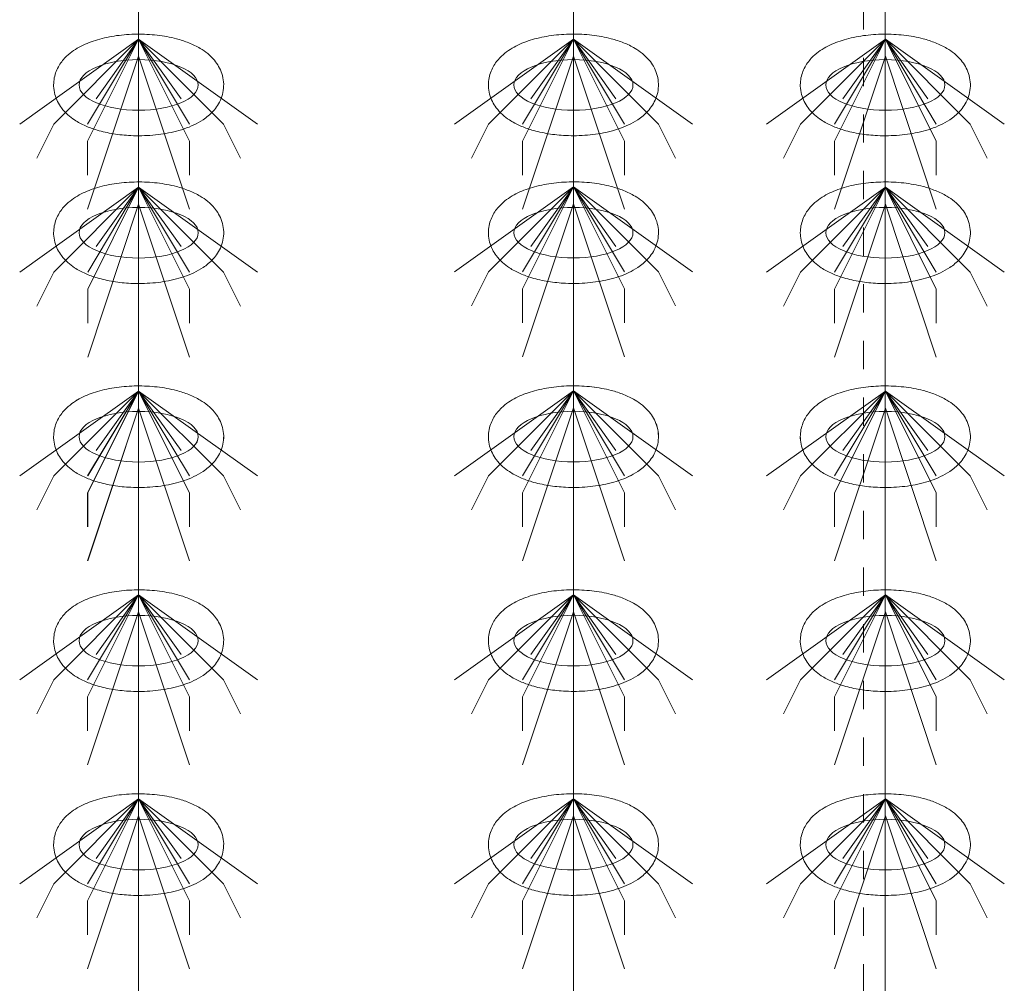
# Model space of a CAD drawing. Header units: metres. Extents: x 703769 to 722343, y 4313031 to 4317457.
# Tile 34 of 256: x 707658.58 to 707662.06, y 4313307.74 to 4313311.14. Entities that reach past the tile are written whole.
import ezdxf

# ---------------------------------------------------------------- set-up
doc = ezdxf.new("R2010")
doc.units = ezdxf.units.M
doc.header["$LTSCALE"] = 0.5
doc.linetypes.add('虚线', pattern=[2, 1, -1])
for name, color, linetype, lineweight in [('粗实线层', 7, 'Continuous', 35), ('虚线层', 6, '虚线', 18), ('设备', 6, 'Continuous', 18)]:
    doc.layers.add(name, color=color, linetype=linetype, lineweight=lineweight)

# ---------------------------------------------------------------- blocks, each defined once
blk = doc.blocks.new('hh_1')
at = {"layer": '设备'}
for p, q in [((-268840, 164960), (-268910, 164910)), ((-268840, 164960), (-268890, 164910)), ((-268840, 164960), (-268870, 164900)), ((-268840, 164960), (-268870, 164910)), ((-268840, 164960), (-268865, 164925)), ((-268840, 164960), (-268790, 164910)), ((-268840, 164960), (-268815, 164925)), ((-268840, 164960), (-268770, 164910)), ((-268840, 164960), (-268810, 164910)), ((-268840, 164960), (-268810, 164900)), ((-268840, 164950), (-268870, 164860)), ((-268840, 164950), (-268810, 164860)), ((-268890, 164910), (-268900, 164890)), ((-268790, 164910), (-268780, 164890)), ((-268870, 164900), (-268870, 164880)), ((-268810, 164900), (-268810, 164880))]:
    blk.add_line(p, q, dxfattribs=at)
blk = doc.blocks.new('dawda')
at = {"layer": '虚线层', "color": 7}
blk.add_line((527813.02, 31270.22), (527813.02, 34897.72), dxfattribs=at)
at = {"layer": '设备', "color": 7}
for p, q in [((527386.44, 33373.42), (527386.44, 31373.38)), ((527642.28, 33373.42), (527642.28, 31373.42)), ((527825.8, 33373.42), (527825.8, 31373.38))]:
    blk.add_line(p, q, dxfattribs=at)
for centre in [(527386.43, 32837.5), (527642.27, 32837.54), (527825.81, 32837.5), (527386.44, 32750.55), (527642.27, 32750.59), (527825.81, 32750.55), (527386.43, 32630.55), (527386.44, 32630.55), (527642.27, 32630.59), (527642.27, 32630.59), (527825.81, 32630.55), (527825.81, 32630.55), (527386.43, 32510.55), (527642.27, 32510.59), (527825.81, 32510.55), (527386.43, 32390.55), (527642.27, 32390.59), (527825.81, 32390.55)]:
    blk.add_ellipse(centre, major_axis=(-35.04, 0), ratio=0.42498, dxfattribs=at)
for points in [[(527336.4, 32837.5), (527336.4, 32838.9), (527336.54, 32840.29), (527337.07, 32842.99), (527337.46, 32844.29), (527338.43, 32846.73), (527339, 32847.87), (527340.28, 32849.99), (527340.98, 32850.97), (527342.45, 32852.78), (527343.23, 32853.61), (527345.35, 32855.63), (527346.73, 32856.73), (527349.59, 32858.69), (527351.07, 32859.56), (527354.12, 32861.12), (527355.69, 32861.82), (527358.92, 32863.08), (527360.57, 32863.64), (527365.85, 32865.19), (527369.62, 32865.97), (527377.37, 32867.05), (527381.36, 32867.34), (527389.35, 32867.43), (527393.36, 32867.23), (527401.18, 32866.33), (527405, 32865.64), (527411.16, 32864.02), (527413.6, 32863.23), (527418.28, 32861.37), (527420.53, 32860.29), (527424.19, 32858.1), (527425.65, 32857.1), (527428.45, 32854.8), (527429.8, 32853.51), (527431.93, 32850.93), (527432.77, 32849.74), (527434.26, 32847.13), (527434.91, 32845.7), (527435.9, 32842.63), (527436.25, 32840.99), (527436.53, 32837.65), (527436.48, 32835.95), (527435.98, 32832.65), (527435.54, 32831.07), (527434.38, 32828.12), (527433.67, 32826.75), (527432.08, 32824.27), (527431.21, 32823.15), (527429.36, 32821.1), (527428.39, 32820.18), (527426.39, 32818.49), (527425.36, 32817.73), (527422.58, 32815.87), (527420.79, 32814.88), (527417.07, 32813.12), (527415.15, 32812.36), (527411.19, 32811.01), (527409.15, 32810.42), (527403.09, 32808.98), (527398.93, 32808.33), (527390.44, 32807.6), (527386.12, 32807.52), (527378.39, 32807.88), (527374.97, 32808.23), (527368.32, 32809.3), (527365.09, 32810.02), (527359.62, 32811.65), (527357.32, 32812.49), (527352.9, 32814.44), (527350.77, 32815.56), (527347.34, 32817.83), (527345.98, 32818.85), (527343.38, 32821.2), (527342.14, 32822.52), (527340.18, 32825.15), (527339.41, 32826.37), (527338.08, 32829.02), (527337.52, 32830.46), (527336.71, 32833.51), (527336.47, 32835.12), (527336.4, 32837), (527336.4, 32837.25), (527336.4, 32837.5)], [(527592.23, 32837.54), (527592.23, 32838.93), (527592.37, 32840.33), (527592.9, 32843.03), (527593.3, 32844.32), (527594.26, 32846.77), (527594.84, 32847.91), (527596.12, 32850.03), (527596.82, 32851.01), (527598.29, 32852.81), (527599.07, 32853.64), (527601.19, 32855.67), (527602.57, 32856.77), (527605.43, 32858.73), (527606.91, 32859.6), (527609.96, 32861.16), (527611.53, 32861.86), (527614.75, 32863.11), (527616.41, 32863.67), (527621.69, 32865.23), (527625.46, 32866.01), (527633.21, 32867.09), (527637.2, 32867.38), (527645.19, 32867.46), (527649.19, 32867.26), (527657.02, 32866.37), (527660.84, 32865.67), (527667, 32864.05), (527669.43, 32863.27), (527674.12, 32861.4), (527676.37, 32860.33), (527680.03, 32858.14), (527681.49, 32857.14), (527684.29, 32854.84), (527685.63, 32853.54), (527687.77, 32850.96), (527688.61, 32849.78), (527690.1, 32847.16), (527690.75, 32845.73), (527691.74, 32842.67), (527692.08, 32841.03), (527692.37, 32837.69), (527692.31, 32835.98), (527691.82, 32832.69), (527691.38, 32831.1), (527690.22, 32828.15), (527689.51, 32826.79), (527687.92, 32824.31), (527687.05, 32823.18), (527685.2, 32821.14), (527684.23, 32820.22), (527682.23, 32818.53), (527681.2, 32817.76), (527678.42, 32815.91), (527676.62, 32814.92), (527672.91, 32813.16), (527670.99, 32812.39), (527667.03, 32811.04), (527664.99, 32810.46), (527658.93, 32809.01), (527654.77, 32808.37), (527646.28, 32807.63), (527641.95, 32807.55), (527634.23, 32807.92), (527630.81, 32808.27), (527624.16, 32809.34), (527620.93, 32810.06), (527615.46, 32811.69), (527613.16, 32812.52), (527608.74, 32814.48), (527606.61, 32815.6), (527603.18, 32817.86), (527601.82, 32818.89), (527599.22, 32821.24), (527597.97, 32822.56), (527596.02, 32825.19), (527595.25, 32826.4), (527593.92, 32829.06), (527593.36, 32830.5), (527592.55, 32833.55), (527592.3, 32835.16), (527592.24, 32837.03), (527592.23, 32837.28), (527592.23, 32837.54)], [(527775.77, 32837.5), (527775.77, 32838.9), (527775.91, 32840.29), (527776.44, 32842.99), (527776.83, 32844.29), (527777.8, 32846.73), (527778.38, 32847.87), (527779.65, 32849.99), (527780.35, 32850.97), (527781.83, 32852.78), (527782.61, 32853.61), (527784.72, 32855.63), (527786.11, 32856.73), (527788.97, 32858.69), (527790.45, 32859.56), (527793.5, 32861.12), (527795.07, 32861.82), (527798.29, 32863.08), (527799.95, 32863.64), (527805.23, 32865.19), (527808.99, 32865.97), (527816.75, 32867.05), (527820.73, 32867.34), (527828.72, 32867.43), (527832.73, 32867.23), (527840.56, 32866.33), (527844.37, 32865.64), (527850.54, 32864.02), (527852.97, 32863.23), (527857.65, 32861.37), (527859.9, 32860.29), (527863.56, 32858.1), (527865.02, 32857.1), (527867.82, 32854.8), (527869.17, 32853.51), (527871.31, 32850.93), (527872.14, 32849.74), (527873.63, 32847.13), (527874.28, 32845.7), (527875.28, 32842.63), (527875.62, 32840.99), (527875.91, 32837.65), (527875.85, 32835.95), (527875.35, 32832.65), (527874.91, 32831.07), (527873.76, 32828.12), (527873.05, 32826.75), (527871.46, 32824.27), (527870.58, 32823.15), (527868.74, 32821.1), (527867.77, 32820.18), (527865.77, 32818.49), (527864.74, 32817.73), (527861.95, 32815.87), (527860.16, 32814.88), (527856.45, 32813.12), (527854.53, 32812.36), (527850.57, 32811.01), (527848.52, 32810.42), (527842.46, 32808.98), (527838.3, 32808.33), (527829.82, 32807.6), (527825.49, 32807.52), (527817.76, 32807.88), (527814.35, 32808.23), (527807.7, 32809.3), (527804.47, 32810.02), (527798.99, 32811.65), (527796.69, 32812.49), (527792.27, 32814.44), (527790.15, 32815.56), (527786.71, 32817.83), (527785.35, 32818.85), (527782.75, 32821.2), (527781.51, 32822.52), (527779.55, 32825.15), (527778.79, 32826.37), (527777.46, 32829.02), (527776.9, 32830.46), (527776.09, 32833.51), (527775.84, 32835.12), (527775.77, 32837), (527775.77, 32837.25), (527775.77, 32837.5)], [(527336.4, 32750.55), (527336.4, 32751.95), (527336.54, 32753.35), (527337.07, 32756.04), (527337.46, 32757.34), (527338.43, 32759.78), (527339.01, 32760.93), (527340.28, 32763.04), (527340.98, 32764.02), (527342.46, 32765.83), (527343.23, 32766.66), (527345.35, 32768.69), (527346.74, 32769.78), (527349.6, 32771.75), (527351.08, 32772.61), (527354.12, 32774.18), (527355.69, 32774.87), (527358.92, 32776.13), (527360.57, 32776.69), (527365.86, 32778.24), (527369.62, 32779.03), (527377.37, 32780.1), (527381.36, 32780.39), (527389.35, 32780.48), (527393.36, 32780.28), (527401.18, 32779.38), (527405, 32778.69), (527411.16, 32777.07), (527413.6, 32776.29), (527418.28, 32774.42), (527420.53, 32773.34), (527424.19, 32771.16), (527425.65, 32770.15), (527428.45, 32767.86), (527429.8, 32766.56), (527431.93, 32763.98), (527432.77, 32762.79), (527434.26, 32760.18), (527434.91, 32758.75), (527435.91, 32755.68), (527436.25, 32754.05), (527436.54, 32750.7), (527436.48, 32749), (527435.98, 32745.71), (527435.54, 32744.12), (527434.39, 32741.17), (527433.67, 32739.81), (527432.09, 32737.32), (527431.21, 32736.2), (527429.37, 32734.16), (527428.4, 32733.23), (527426.4, 32731.55), (527425.37, 32730.78), (527422.58, 32728.92), (527420.79, 32727.93), (527417.08, 32726.17), (527415.16, 32725.41), (527411.19, 32724.06), (527409.15, 32723.48), (527403.09, 32722.03), (527398.93, 32721.38), (527390.44, 32720.65), (527386.12, 32720.57), (527378.39, 32720.94), (527374.98, 32721.28), (527368.33, 32722.35), (527365.1, 32723.07), (527359.62, 32724.71), (527357.32, 32725.54), (527352.9, 32727.49), (527350.78, 32728.62), (527347.34, 32730.88), (527345.98, 32731.91), (527343.38, 32734.25), (527342.14, 32735.58), (527340.18, 32738.2), (527339.41, 32739.42), (527338.09, 32742.07), (527337.53, 32743.51), (527336.72, 32746.56), (527336.47, 32748.17), (527336.4, 32750.05), (527336.4, 32750.3), (527336.4, 32750.55)], [(527592.24, 32750.59), (527592.24, 32751.99), (527592.38, 32753.38), (527592.91, 32756.08), (527593.3, 32757.38), (527594.27, 32759.82), (527594.84, 32760.96), (527596.12, 32763.08), (527596.82, 32764.06), (527598.3, 32765.86), (527599.07, 32766.69), (527601.19, 32768.72), (527602.57, 32769.82), (527605.44, 32771.78), (527606.92, 32772.65), (527609.96, 32774.21), (527611.53, 32774.91), (527614.76, 32776.17), (527616.41, 32776.73), (527621.69, 32778.28), (527625.46, 32779.06), (527633.21, 32780.14), (527637.2, 32780.43), (527645.19, 32780.52), (527649.2, 32780.32), (527657.02, 32779.42), (527660.84, 32778.72), (527667, 32777.11), (527669.44, 32776.32), (527674.12, 32774.46), (527676.37, 32773.38), (527680.03, 32771.19), (527681.49, 32770.19), (527684.29, 32767.89), (527685.64, 32766.59), (527687.77, 32764.01), (527688.61, 32762.83), (527690.1, 32760.21), (527690.75, 32758.78), (527691.75, 32755.72), (527692.09, 32754.08), (527692.37, 32750.74), (527692.32, 32749.04), (527691.82, 32745.74), (527691.38, 32744.15), (527690.23, 32741.2), (527689.51, 32739.84), (527687.92, 32737.36), (527687.05, 32736.24), (527685.21, 32734.19), (527684.24, 32733.27), (527682.24, 32731.58), (527681.2, 32730.82), (527678.42, 32728.96), (527676.63, 32727.97), (527672.92, 32726.21), (527670.99, 32725.44), (527667.03, 32724.1), (527664.99, 32723.51), (527658.93, 32722.07), (527654.77, 32721.42), (527646.28, 32720.69), (527641.96, 32720.61), (527634.23, 32720.97), (527630.81, 32721.32), (527624.17, 32722.39), (527620.94, 32723.11), (527615.46, 32724.74), (527613.16, 32725.57), (527608.74, 32727.53), (527606.61, 32728.65), (527603.18, 32730.91), (527601.82, 32731.94), (527599.22, 32734.29), (527597.98, 32735.61), (527596.02, 32738.24), (527595.25, 32739.45), (527593.92, 32742.11), (527593.36, 32743.55), (527592.56, 32746.6), (527592.31, 32748.21), (527592.24, 32750.09), (527592.24, 32750.34), (527592.24, 32750.59)], [(527775.77, 32750.55), (527775.77, 32751.95), (527775.91, 32753.35), (527776.44, 32756.04), (527776.84, 32757.34), (527777.8, 32759.78), (527778.38, 32760.93), (527779.66, 32763.04), (527780.36, 32764.02), (527781.83, 32765.83), (527782.61, 32766.66), (527784.73, 32768.69), (527786.11, 32769.78), (527788.97, 32771.75), (527790.45, 32772.61), (527793.5, 32774.18), (527795.07, 32774.87), (527798.29, 32776.13), (527799.95, 32776.69), (527805.23, 32778.24), (527809, 32779.03), (527816.75, 32780.1), (527820.74, 32780.39), (527828.73, 32780.48), (527832.73, 32780.28), (527840.56, 32779.38), (527844.38, 32778.69), (527850.54, 32777.07), (527852.97, 32776.29), (527857.66, 32774.42), (527859.91, 32773.34), (527863.56, 32771.16), (527865.02, 32770.15), (527867.83, 32767.86), (527869.17, 32766.56), (527871.31, 32763.98), (527872.15, 32762.79), (527873.64, 32760.18), (527874.29, 32758.75), (527875.28, 32755.68), (527875.62, 32754.05), (527875.91, 32750.7), (527875.85, 32749), (527875.36, 32745.71), (527874.92, 32744.12), (527873.76, 32741.17), (527873.05, 32739.81), (527871.46, 32737.32), (527870.59, 32736.2), (527868.74, 32734.16), (527867.77, 32733.23), (527865.77, 32731.55), (527864.74, 32730.78), (527861.96, 32728.92), (527860.16, 32727.93), (527856.45, 32726.17), (527854.53, 32725.41), (527850.57, 32724.06), (527848.53, 32723.48), (527842.47, 32722.03), (527838.31, 32721.38), (527829.82, 32720.65), (527825.49, 32720.57), (527817.77, 32720.94), (527814.35, 32721.28), (527807.7, 32722.35), (527804.47, 32723.07), (527799, 32724.71), (527796.7, 32725.54), (527792.28, 32727.49), (527790.15, 32728.62), (527786.72, 32730.88), (527785.36, 32731.91), (527782.76, 32734.25), (527781.51, 32735.58), (527779.56, 32738.2), (527778.79, 32739.42), (527777.46, 32742.07), (527776.9, 32743.51), (527776.09, 32746.56), (527775.84, 32748.17), (527775.78, 32750.05), (527775.77, 32750.3), (527775.77, 32750.55)], [(527336.4, 32630.55), (527336.4, 32631.95), (527336.54, 32633.35), (527337.07, 32636.04), (527337.46, 32637.34), (527338.43, 32639.78), (527339, 32640.93), (527340.28, 32643.04), (527340.98, 32644.02), (527342.45, 32645.83), (527343.23, 32646.66), (527345.35, 32648.69), (527346.73, 32649.78), (527349.59, 32651.75), (527351.07, 32652.61), (527354.12, 32654.18), (527355.69, 32654.87), (527358.92, 32656.13), (527360.57, 32656.69), (527365.85, 32658.24), (527369.62, 32659.03), (527377.37, 32660.1), (527381.36, 32660.39), (527389.35, 32660.48), (527393.36, 32660.28), (527401.18, 32659.38), (527405, 32658.69), (527411.16, 32657.07), (527413.6, 32656.29), (527418.28, 32654.42), (527420.53, 32653.34), (527424.19, 32651.16), (527425.65, 32650.15), (527428.45, 32647.86), (527429.8, 32646.56), (527431.93, 32643.98), (527432.77, 32642.79), (527434.26, 32640.18), (527434.91, 32638.75), (527435.9, 32635.68), (527436.25, 32634.05), (527436.53, 32630.7), (527436.48, 32629), (527435.98, 32625.71), (527435.54, 32624.12), (527434.38, 32621.17), (527433.67, 32619.81), (527432.08, 32617.32), (527431.21, 32616.2), (527429.36, 32614.16), (527428.39, 32613.23), (527426.39, 32611.55), (527425.36, 32610.78), (527422.58, 32608.92), (527420.79, 32607.93), (527417.07, 32606.17), (527415.15, 32605.41), (527411.19, 32604.06), (527409.15, 32603.48), (527403.09, 32602.03), (527398.93, 32601.38), (527390.44, 32600.65), (527386.12, 32600.57), (527378.39, 32600.94), (527374.97, 32601.28), (527368.32, 32602.35), (527365.09, 32603.07), (527359.62, 32604.71), (527357.32, 32605.54), (527352.9, 32607.49), (527350.77, 32608.62), (527347.34, 32610.88), (527345.98, 32611.91), (527343.38, 32614.25), (527342.14, 32615.58), (527340.18, 32618.2), (527339.41, 32619.42), (527338.08, 32622.07), (527337.52, 32623.51), (527336.71, 32626.56), (527336.47, 32628.17), (527336.4, 32630.05), (527336.4, 32630.3), (527336.4, 32630.55)], [(527336.4, 32630.55), (527336.4, 32631.95), (527336.54, 32633.35), (527337.07, 32636.04), (527337.46, 32637.34), (527338.43, 32639.78), (527339.01, 32640.93), (527340.28, 32643.04), (527340.98, 32644.02), (527342.46, 32645.83), (527343.23, 32646.66), (527345.35, 32648.69), (527346.74, 32649.78), (527349.6, 32651.75), (527351.08, 32652.61), (527354.12, 32654.18), (527355.69, 32654.87), (527358.92, 32656.13), (527360.57, 32656.69), (527365.86, 32658.24), (527369.62, 32659.03), (527377.37, 32660.1), (527381.36, 32660.39), (527389.35, 32660.48), (527393.36, 32660.28), (527401.18, 32659.38), (527405, 32658.69), (527411.16, 32657.07), (527413.6, 32656.29), (527418.28, 32654.42), (527420.53, 32653.34), (527424.19, 32651.16), (527425.65, 32650.15), (527428.45, 32647.86), (527429.8, 32646.56), (527431.93, 32643.98), (527432.77, 32642.79), (527434.26, 32640.18), (527434.91, 32638.75), (527435.91, 32635.68), (527436.25, 32634.05), (527436.54, 32630.7), (527436.48, 32629), (527435.98, 32625.71), (527435.54, 32624.12), (527434.39, 32621.17), (527433.67, 32619.81), (527432.09, 32617.32), (527431.21, 32616.2), (527429.37, 32614.16), (527428.4, 32613.23), (527426.4, 32611.55), (527425.37, 32610.78), (527422.58, 32608.92), (527420.79, 32607.93), (527417.08, 32606.17), (527415.16, 32605.41), (527411.19, 32604.06), (527409.15, 32603.48), (527403.09, 32602.03), (527398.93, 32601.38), (527390.44, 32600.65), (527386.12, 32600.57), (527378.39, 32600.94), (527374.98, 32601.28), (527368.33, 32602.35), (527365.1, 32603.07), (527359.62, 32604.71), (527357.32, 32605.54), (527352.9, 32607.49), (527350.78, 32608.62), (527347.34, 32610.88), (527345.98, 32611.91), (527343.38, 32614.25), (527342.14, 32615.58), (527340.18, 32618.2), (527339.41, 32619.42), (527338.09, 32622.07), (527337.53, 32623.51), (527336.72, 32626.56), (527336.47, 32628.17), (527336.4, 32630.05), (527336.4, 32630.3), (527336.4, 32630.55)], [(527592.23, 32630.59), (527592.23, 32631.99), (527592.37, 32633.38), (527592.9, 32636.08), (527593.3, 32637.38), (527594.26, 32639.82), (527594.84, 32640.96), (527596.12, 32643.08), (527596.82, 32644.06), (527598.29, 32645.86), (527599.07, 32646.69), (527601.19, 32648.72), (527602.57, 32649.82), (527605.43, 32651.78), (527606.91, 32652.65), (527609.96, 32654.21), (527611.53, 32654.91), (527614.75, 32656.17), (527616.41, 32656.73), (527621.69, 32658.28), (527625.46, 32659.06), (527633.21, 32660.14), (527637.2, 32660.43), (527645.19, 32660.52), (527649.19, 32660.32), (527657.02, 32659.42), (527660.84, 32658.72), (527667, 32657.11), (527669.43, 32656.32), (527674.12, 32654.46), (527676.37, 32653.38), (527680.03, 32651.19), (527681.49, 32650.19), (527684.29, 32647.89), (527685.63, 32646.59), (527687.77, 32644.01), (527688.61, 32642.83), (527690.1, 32640.21), (527690.75, 32638.78), (527691.74, 32635.72), (527692.08, 32634.08), (527692.37, 32630.74), (527692.31, 32629.04), (527691.82, 32625.74), (527691.38, 32624.15), (527690.22, 32621.2), (527689.51, 32619.84), (527687.92, 32617.36), (527687.05, 32616.24), (527685.2, 32614.19), (527684.23, 32613.27), (527682.23, 32611.58), (527681.2, 32610.82), (527678.42, 32608.96), (527676.62, 32607.97), (527672.91, 32606.21), (527670.99, 32605.44), (527667.03, 32604.1), (527664.99, 32603.51), (527658.93, 32602.07), (527654.77, 32601.42), (527646.28, 32600.69), (527641.95, 32600.61), (527634.23, 32600.97), (527630.81, 32601.32), (527624.16, 32602.39), (527620.93, 32603.11), (527615.46, 32604.74), (527613.16, 32605.57), (527608.74, 32607.53), (527606.61, 32608.65), (527603.18, 32610.91), (527601.82, 32611.94), (527599.22, 32614.29), (527597.97, 32615.61), (527596.02, 32618.24), (527595.25, 32619.45), (527593.92, 32622.11), (527593.36, 32623.55), (527592.55, 32626.6), (527592.3, 32628.21), (527592.24, 32630.09), (527592.23, 32630.34), (527592.23, 32630.59)], [(527592.24, 32630.59), (527592.24, 32631.99), (527592.38, 32633.38), (527592.91, 32636.08), (527593.3, 32637.38), (527594.27, 32639.82), (527594.84, 32640.96), (527596.12, 32643.08), (527596.82, 32644.06), (527598.3, 32645.86), (527599.07, 32646.69), (527601.19, 32648.72), (527602.57, 32649.82), (527605.44, 32651.78), (527606.92, 32652.65), (527609.96, 32654.21), (527611.53, 32654.91), (527614.76, 32656.17), (527616.41, 32656.73), (527621.69, 32658.28), (527625.46, 32659.06), (527633.21, 32660.14), (527637.2, 32660.43), (527645.19, 32660.52), (527649.2, 32660.32), (527657.02, 32659.42), (527660.84, 32658.72), (527667, 32657.11), (527669.44, 32656.32), (527674.12, 32654.46), (527676.37, 32653.38), (527680.03, 32651.19), (527681.49, 32650.19), (527684.29, 32647.89), (527685.64, 32646.59), (527687.77, 32644.01), (527688.61, 32642.83), (527690.1, 32640.21), (527690.75, 32638.78), (527691.75, 32635.72), (527692.09, 32634.08), (527692.37, 32630.74), (527692.32, 32629.04), (527691.82, 32625.74), (527691.38, 32624.15), (527690.23, 32621.2), (527689.51, 32619.84), (527687.92, 32617.36), (527687.05, 32616.24), (527685.21, 32614.19), (527684.24, 32613.27), (527682.24, 32611.58), (527681.2, 32610.82), (527678.42, 32608.96), (527676.63, 32607.97), (527672.92, 32606.21), (527670.99, 32605.44), (527667.03, 32604.1), (527664.99, 32603.51), (527658.93, 32602.07), (527654.77, 32601.42), (527646.28, 32600.69), (527641.96, 32600.61), (527634.23, 32600.97), (527630.81, 32601.32), (527624.17, 32602.39), (527620.94, 32603.11), (527615.46, 32604.74), (527613.16, 32605.57), (527608.74, 32607.53), (527606.61, 32608.65), (527603.18, 32610.91), (527601.82, 32611.94), (527599.22, 32614.29), (527597.98, 32615.61), (527596.02, 32618.24), (527595.25, 32619.45), (527593.92, 32622.11), (527593.36, 32623.55), (527592.56, 32626.6), (527592.31, 32628.21), (527592.24, 32630.09), (527592.24, 32630.34), (527592.24, 32630.59)], [(527775.77, 32630.55), (527775.77, 32631.95), (527775.91, 32633.35), (527776.44, 32636.04), (527776.83, 32637.34), (527777.8, 32639.78), (527778.38, 32640.93), (527779.65, 32643.04), (527780.35, 32644.02), (527781.83, 32645.83), (527782.61, 32646.66), (527784.72, 32648.69), (527786.11, 32649.78), (527788.97, 32651.75), (527790.45, 32652.61), (527793.5, 32654.18), (527795.07, 32654.87), (527798.29, 32656.13), (527799.95, 32656.69), (527805.23, 32658.24), (527808.99, 32659.03), (527816.75, 32660.1), (527820.73, 32660.39), (527828.72, 32660.48), (527832.73, 32660.28), (527840.56, 32659.38), (527844.37, 32658.69), (527850.54, 32657.07), (527852.97, 32656.29), (527857.65, 32654.42), (527859.9, 32653.34), (527863.56, 32651.16), (527865.02, 32650.15), (527867.82, 32647.86), (527869.17, 32646.56), (527871.31, 32643.98), (527872.14, 32642.79), (527873.63, 32640.18), (527874.28, 32638.75), (527875.28, 32635.68), (527875.62, 32634.05), (527875.91, 32630.7), (527875.85, 32629), (527875.35, 32625.71), (527874.91, 32624.12), (527873.76, 32621.17), (527873.05, 32619.81), (527871.46, 32617.32), (527870.58, 32616.2), (527868.74, 32614.16), (527867.77, 32613.23), (527865.77, 32611.55), (527864.74, 32610.78), (527861.95, 32608.92), (527860.16, 32607.93), (527856.45, 32606.17), (527854.53, 32605.41), (527850.57, 32604.06), (527848.52, 32603.48), (527842.46, 32602.03), (527838.3, 32601.38), (527829.82, 32600.65), (527825.49, 32600.57), (527817.76, 32600.94), (527814.35, 32601.28), (527807.7, 32602.35), (527804.47, 32603.07), (527798.99, 32604.71), (527796.69, 32605.54), (527792.27, 32607.49), (527790.15, 32608.62), (527786.71, 32610.88), (527785.35, 32611.91), (527782.75, 32614.25), (527781.51, 32615.58), (527779.55, 32618.2), (527778.79, 32619.42), (527777.46, 32622.07), (527776.9, 32623.51), (527776.09, 32626.56), (527775.84, 32628.17), (527775.77, 32630.05), (527775.77, 32630.3), (527775.77, 32630.55)], [(527775.77, 32630.55), (527775.77, 32631.95), (527775.91, 32633.35), (527776.44, 32636.04), (527776.84, 32637.34), (527777.8, 32639.78), (527778.38, 32640.93), (527779.66, 32643.04), (527780.36, 32644.02), (527781.83, 32645.83), (527782.61, 32646.66), (527784.73, 32648.69), (527786.11, 32649.78), (527788.97, 32651.75), (527790.45, 32652.61), (527793.5, 32654.18), (527795.07, 32654.87), (527798.29, 32656.13), (527799.95, 32656.69), (527805.23, 32658.24), (527809, 32659.03), (527816.75, 32660.1), (527820.74, 32660.39), (527828.73, 32660.48), (527832.73, 32660.28), (527840.56, 32659.38), (527844.38, 32658.69), (527850.54, 32657.07), (527852.97, 32656.29), (527857.66, 32654.42), (527859.91, 32653.34), (527863.56, 32651.16), (527865.02, 32650.15), (527867.83, 32647.86), (527869.17, 32646.56), (527871.31, 32643.98), (527872.15, 32642.79), (527873.64, 32640.18), (527874.29, 32638.75), (527875.28, 32635.68), (527875.62, 32634.05), (527875.91, 32630.7), (527875.85, 32629), (527875.36, 32625.71), (527874.92, 32624.12), (527873.76, 32621.17), (527873.05, 32619.81), (527871.46, 32617.32), (527870.59, 32616.2), (527868.74, 32614.16), (527867.77, 32613.23), (527865.77, 32611.55), (527864.74, 32610.78), (527861.96, 32608.92), (527860.16, 32607.93), (527856.45, 32606.17), (527854.53, 32605.41), (527850.57, 32604.06), (527848.53, 32603.48), (527842.47, 32602.03), (527838.31, 32601.38), (527829.82, 32600.65), (527825.49, 32600.57), (527817.77, 32600.94), (527814.35, 32601.28), (527807.7, 32602.35), (527804.47, 32603.07), (527799, 32604.71), (527796.7, 32605.54), (527792.28, 32607.49), (527790.15, 32608.62), (527786.72, 32610.88), (527785.36, 32611.91), (527782.76, 32614.25), (527781.51, 32615.58), (527779.56, 32618.2), (527778.79, 32619.42), (527777.46, 32622.07), (527776.9, 32623.51), (527776.09, 32626.56), (527775.84, 32628.17), (527775.78, 32630.05), (527775.77, 32630.3), (527775.77, 32630.55)], [(527336.4, 32510.55), (527336.4, 32511.95), (527336.54, 32513.35), (527337.07, 32516.04), (527337.46, 32517.34), (527338.43, 32519.78), (527339, 32520.93), (527340.28, 32523.04), (527340.98, 32524.02), (527342.45, 32525.83), (527343.23, 32526.66), (527345.35, 32528.69), (527346.73, 32529.78), (527349.59, 32531.75), (527351.07, 32532.61), (527354.12, 32534.18), (527355.69, 32534.87), (527358.92, 32536.13), (527360.57, 32536.69), (527365.85, 32538.24), (527369.62, 32539.03), (527377.37, 32540.1), (527381.36, 32540.39), (527389.35, 32540.48), (527393.36, 32540.28), (527401.18, 32539.38), (527405, 32538.69), (527411.16, 32537.07), (527413.6, 32536.29), (527418.28, 32534.42), (527420.53, 32533.34), (527424.19, 32531.16), (527425.65, 32530.15), (527428.45, 32527.86), (527429.8, 32526.56), (527431.93, 32523.98), (527432.77, 32522.79), (527434.26, 32520.18), (527434.91, 32518.75), (527435.9, 32515.68), (527436.25, 32514.05), (527436.53, 32510.7), (527436.48, 32509), (527435.98, 32505.71), (527435.54, 32504.12), (527434.38, 32501.17), (527433.67, 32499.81), (527432.08, 32497.32), (527431.21, 32496.2), (527429.36, 32494.16), (527428.39, 32493.23), (527426.39, 32491.55), (527425.36, 32490.78), (527422.58, 32488.92), (527420.79, 32487.93), (527417.07, 32486.17), (527415.15, 32485.41), (527411.19, 32484.06), (527409.15, 32483.48), (527403.09, 32482.03), (527398.93, 32481.38), (527390.44, 32480.65), (527386.12, 32480.57), (527378.39, 32480.94), (527374.97, 32481.28), (527368.32, 32482.35), (527365.09, 32483.07), (527359.62, 32484.71), (527357.32, 32485.54), (527352.9, 32487.49), (527350.77, 32488.62), (527347.34, 32490.88), (527345.98, 32491.91), (527343.38, 32494.25), (527342.14, 32495.58), (527340.18, 32498.2), (527339.41, 32499.42), (527338.08, 32502.07), (527337.52, 32503.51), (527336.71, 32506.56), (527336.47, 32508.17), (527336.4, 32510.05), (527336.4, 32510.3), (527336.4, 32510.55)], [(527592.23, 32510.59), (527592.23, 32511.99), (527592.37, 32513.38), (527592.9, 32516.08), (527593.3, 32517.38), (527594.26, 32519.82), (527594.84, 32520.96), (527596.12, 32523.08), (527596.82, 32524.06), (527598.29, 32525.86), (527599.07, 32526.69), (527601.19, 32528.72), (527602.57, 32529.82), (527605.43, 32531.78), (527606.91, 32532.65), (527609.96, 32534.21), (527611.53, 32534.91), (527614.75, 32536.17), (527616.41, 32536.73), (527621.69, 32538.28), (527625.46, 32539.06), (527633.21, 32540.14), (527637.2, 32540.43), (527645.19, 32540.52), (527649.19, 32540.32), (527657.02, 32539.42), (527660.84, 32538.72), (527667, 32537.11), (527669.43, 32536.32), (527674.12, 32534.46), (527676.37, 32533.38), (527680.03, 32531.19), (527681.49, 32530.19), (527684.29, 32527.89), (527685.63, 32526.59), (527687.77, 32524.01), (527688.61, 32522.83), (527690.1, 32520.21), (527690.75, 32518.78), (527691.74, 32515.72), (527692.08, 32514.08), (527692.37, 32510.74), (527692.31, 32509.04), (527691.82, 32505.74), (527691.38, 32504.15), (527690.22, 32501.2), (527689.51, 32499.84), (527687.92, 32497.36), (527687.05, 32496.24), (527685.2, 32494.19), (527684.23, 32493.27), (527682.23, 32491.58), (527681.2, 32490.82), (527678.42, 32488.96), (527676.62, 32487.97), (527672.91, 32486.21), (527670.99, 32485.44), (527667.03, 32484.1), (527664.99, 32483.51), (527658.93, 32482.07), (527654.77, 32481.42), (527646.28, 32480.69), (527641.95, 32480.61), (527634.23, 32480.97), (527630.81, 32481.32), (527624.16, 32482.39), (527620.93, 32483.11), (527615.46, 32484.74), (527613.16, 32485.57), (527608.74, 32487.53), (527606.61, 32488.65), (527603.18, 32490.91), (527601.82, 32491.94), (527599.22, 32494.29), (527597.97, 32495.61), (527596.02, 32498.24), (527595.25, 32499.45), (527593.92, 32502.11), (527593.36, 32503.55), (527592.55, 32506.6), (527592.3, 32508.21), (527592.24, 32510.09), (527592.23, 32510.34), (527592.23, 32510.59)], [(527775.77, 32510.55), (527775.77, 32511.95), (527775.91, 32513.35), (527776.44, 32516.04), (527776.83, 32517.34), (527777.8, 32519.78), (527778.38, 32520.93), (527779.65, 32523.04), (527780.35, 32524.02), (527781.83, 32525.83), (527782.61, 32526.66), (527784.72, 32528.69), (527786.11, 32529.78), (527788.97, 32531.75), (527790.45, 32532.61), (527793.5, 32534.18), (527795.07, 32534.87), (527798.29, 32536.13), (527799.95, 32536.69), (527805.23, 32538.24), (527808.99, 32539.03), (527816.75, 32540.1), (527820.73, 32540.39), (527828.72, 32540.48), (527832.73, 32540.28), (527840.56, 32539.38), (527844.37, 32538.69), (527850.54, 32537.07), (527852.97, 32536.29), (527857.65, 32534.42), (527859.9, 32533.34), (527863.56, 32531.16), (527865.02, 32530.15), (527867.82, 32527.86), (527869.17, 32526.56), (527871.31, 32523.98), (527872.14, 32522.79), (527873.63, 32520.18), (527874.28, 32518.75), (527875.28, 32515.68), (527875.62, 32514.05), (527875.91, 32510.7), (527875.85, 32509), (527875.35, 32505.71), (527874.91, 32504.12), (527873.76, 32501.17), (527873.05, 32499.81), (527871.46, 32497.32), (527870.58, 32496.2), (527868.74, 32494.16), (527867.77, 32493.23), (527865.77, 32491.55), (527864.74, 32490.78), (527861.95, 32488.92), (527860.16, 32487.93), (527856.45, 32486.17), (527854.53, 32485.41), (527850.57, 32484.06), (527848.52, 32483.48), (527842.46, 32482.03), (527838.3, 32481.38), (527829.82, 32480.65), (527825.49, 32480.57), (527817.76, 32480.94), (527814.35, 32481.28), (527807.7, 32482.35), (527804.47, 32483.07), (527798.99, 32484.71), (527796.69, 32485.54), (527792.27, 32487.49), (527790.15, 32488.62), (527786.71, 32490.88), (527785.35, 32491.91), (527782.75, 32494.25), (527781.51, 32495.58), (527779.55, 32498.2), (527778.79, 32499.42), (527777.46, 32502.07), (527776.9, 32503.51), (527776.09, 32506.56), (527775.84, 32508.17), (527775.77, 32510.05), (527775.77, 32510.3), (527775.77, 32510.55)], [(527336.4, 32390.55), (527336.4, 32391.95), (527336.54, 32393.35), (527337.07, 32396.04), (527337.46, 32397.34), (527338.43, 32399.78), (527339, 32400.93), (527340.28, 32403.04), (527340.98, 32404.02), (527342.45, 32405.83), (527343.23, 32406.66), (527345.35, 32408.69), (527346.73, 32409.78), (527349.59, 32411.75), (527351.07, 32412.61), (527354.12, 32414.18), (527355.69, 32414.87), (527358.92, 32416.13), (527360.57, 32416.69), (527365.85, 32418.24), (527369.62, 32419.03), (527377.37, 32420.1), (527381.36, 32420.39), (527389.35, 32420.48), (527393.36, 32420.28), (527401.18, 32419.38), (527405, 32418.69), (527411.16, 32417.07), (527413.6, 32416.29), (527418.28, 32414.42), (527420.53, 32413.34), (527424.19, 32411.16), (527425.65, 32410.15), (527428.45, 32407.86), (527429.8, 32406.56), (527431.93, 32403.98), (527432.77, 32402.79), (527434.26, 32400.18), (527434.91, 32398.75), (527435.9, 32395.68), (527436.25, 32394.05), (527436.53, 32390.7), (527436.48, 32389), (527435.98, 32385.71), (527435.54, 32384.12), (527434.38, 32381.17), (527433.67, 32379.81), (527432.08, 32377.32), (527431.21, 32376.2), (527429.36, 32374.16), (527428.39, 32373.23), (527426.39, 32371.55), (527425.36, 32370.78), (527422.58, 32368.92), (527420.79, 32367.93), (527417.07, 32366.17), (527415.15, 32365.41), (527411.19, 32364.06), (527409.15, 32363.48), (527403.09, 32362.03), (527398.93, 32361.38), (527390.44, 32360.65), (527386.12, 32360.57), (527378.39, 32360.94), (527374.97, 32361.28), (527368.32, 32362.35), (527365.09, 32363.07), (527359.62, 32364.71), (527357.32, 32365.54), (527352.9, 32367.49), (527350.77, 32368.62), (527347.34, 32370.88), (527345.98, 32371.91), (527343.38, 32374.25), (527342.14, 32375.58), (527340.18, 32378.2), (527339.41, 32379.42), (527338.08, 32382.07), (527337.52, 32383.51), (527336.71, 32386.56), (527336.47, 32388.17), (527336.4, 32390.05), (527336.4, 32390.3), (527336.4, 32390.55)], [(527592.23, 32390.59), (527592.23, 32391.99), (527592.37, 32393.38), (527592.9, 32396.08), (527593.3, 32397.38), (527594.26, 32399.82), (527594.84, 32400.96), (527596.12, 32403.08), (527596.82, 32404.06), (527598.29, 32405.86), (527599.07, 32406.69), (527601.19, 32408.72), (527602.57, 32409.82), (527605.43, 32411.78), (527606.91, 32412.65), (527609.96, 32414.21), (527611.53, 32414.91), (527614.75, 32416.17), (527616.41, 32416.73), (527621.69, 32418.28), (527625.46, 32419.06), (527633.21, 32420.14), (527637.2, 32420.43), (527645.19, 32420.52), (527649.19, 32420.32), (527657.02, 32419.42), (527660.84, 32418.72), (527667, 32417.11), (527669.43, 32416.32), (527674.12, 32414.46), (527676.37, 32413.38), (527680.03, 32411.19), (527681.49, 32410.19), (527684.29, 32407.89), (527685.63, 32406.59), (527687.77, 32404.01), (527688.61, 32402.83), (527690.1, 32400.21), (527690.75, 32398.78), (527691.74, 32395.72), (527692.08, 32394.08), (527692.37, 32390.74), (527692.31, 32389.04), (527691.82, 32385.74), (527691.38, 32384.15), (527690.22, 32381.2), (527689.51, 32379.84), (527687.92, 32377.36), (527687.05, 32376.24), (527685.2, 32374.19), (527684.23, 32373.27), (527682.23, 32371.58), (527681.2, 32370.82), (527678.42, 32368.96), (527676.62, 32367.97), (527672.91, 32366.21), (527670.99, 32365.44), (527667.03, 32364.1), (527664.99, 32363.51), (527658.93, 32362.07), (527654.77, 32361.42), (527646.28, 32360.69), (527641.95, 32360.61), (527634.23, 32360.97), (527630.81, 32361.32), (527624.16, 32362.39), (527620.93, 32363.11), (527615.46, 32364.74), (527613.16, 32365.57), (527608.74, 32367.53), (527606.61, 32368.65), (527603.18, 32370.91), (527601.82, 32371.94), (527599.22, 32374.29), (527597.97, 32375.61), (527596.02, 32378.24), (527595.25, 32379.45), (527593.92, 32382.11), (527593.36, 32383.55), (527592.55, 32386.6), (527592.3, 32388.21), (527592.24, 32390.09), (527592.23, 32390.34), (527592.23, 32390.59)], [(527775.77, 32390.55), (527775.77, 32391.95), (527775.91, 32393.35), (527776.44, 32396.04), (527776.83, 32397.34), (527777.8, 32399.78), (527778.38, 32400.93), (527779.65, 32403.04), (527780.35, 32404.02), (527781.83, 32405.83), (527782.61, 32406.66), (527784.72, 32408.69), (527786.11, 32409.78), (527788.97, 32411.75), (527790.45, 32412.61), (527793.5, 32414.18), (527795.07, 32414.87), (527798.29, 32416.13), (527799.95, 32416.69), (527805.23, 32418.24), (527808.99, 32419.03), (527816.75, 32420.1), (527820.73, 32420.39), (527828.72, 32420.48), (527832.73, 32420.28), (527840.56, 32419.38), (527844.37, 32418.69), (527850.54, 32417.07), (527852.97, 32416.29), (527857.65, 32414.42), (527859.9, 32413.34), (527863.56, 32411.16), (527865.02, 32410.15), (527867.82, 32407.86), (527869.17, 32406.56), (527871.31, 32403.98), (527872.14, 32402.79), (527873.63, 32400.18), (527874.28, 32398.75), (527875.28, 32395.68), (527875.62, 32394.05), (527875.91, 32390.7), (527875.85, 32389), (527875.35, 32385.71), (527874.91, 32384.12), (527873.76, 32381.17), (527873.05, 32379.81), (527871.46, 32377.32), (527870.58, 32376.2), (527868.74, 32374.16), (527867.77, 32373.23), (527865.77, 32371.55), (527864.74, 32370.78), (527861.95, 32368.92), (527860.16, 32367.93), (527856.45, 32366.17), (527854.53, 32365.41), (527850.57, 32364.06), (527848.52, 32363.48), (527842.46, 32362.03), (527838.3, 32361.38), (527829.82, 32360.65), (527825.49, 32360.57), (527817.76, 32360.94), (527814.35, 32361.28), (527807.7, 32362.35), (527804.47, 32363.07), (527798.99, 32364.71), (527796.69, 32365.54), (527792.27, 32367.49), (527790.15, 32368.62), (527786.71, 32370.88), (527785.35, 32371.91), (527782.75, 32374.25), (527781.51, 32375.58), (527779.55, 32378.2), (527778.79, 32379.42), (527777.46, 32382.07), (527776.9, 32383.51), (527776.09, 32386.56), (527775.84, 32388.17), (527775.77, 32390.05), (527775.77, 32390.3), (527775.77, 32390.55)]]:
    blk.add_open_spline(points, degree=3, knots=[0, 0, 0, 0, 3.423083, 3.423083, 6.846165, 6.846165, 10.269248, 10.269248, 13.69233, 13.69233, 17.115413, 17.115413, 22.728666, 22.728666, 28.341919, 28.341919, 33.955172, 33.955172, 39.568425, 39.568425, 51.436002, 51.436002, 63.303578, 63.303578, 75.171154, 75.171154, 87.03873, 87.03873, 95.224368, 95.224368, 103.410005, 103.410005, 109.145122, 109.145122, 114.880238, 114.880238, 119.003115, 119.003115, 123.125991, 123.125991, 127.248868, 127.248868, 131.371745, 131.371745, 135.494621, 135.494621, 139.617498, 139.617498, 143.740375, 143.740375, 147.863251, 147.863251, 151.986128, 151.986128, 158.708917, 158.708917, 165.431705, 165.431705, 172.154493, 172.154493, 184.909814, 184.909814, 197.665135, 197.665135, 207.937, 207.937, 218.208864, 218.208864, 226.104489, 226.104489, 234.000115, 234.000115, 239.456, 239.456, 244.911884, 244.911884, 248.896322, 248.896322, 252.88076, 252.88076, 256.865198, 256.865198, 257.481358, 257.481358, 257.481358, 257.481358], dxfattribs=at)
at = {"layer": '设备', "color": 7, "xscale": -1}
for p in [(258546.43, -132095.61), (258802.27, -132095.57), (258985.81, -132095.61), (258546.44, -132182.56), (258802.27, -132182.52), (258985.81, -132182.56), (258546.43, -132302.56), (258546.44, -132302.56), (258802.27, -132302.52), (258802.27, -132302.52), (258985.81, -132302.56), (258985.81, -132302.56), (258546.43, -132422.56), (258802.27, -132422.52), (258985.81, -132422.56), (258546.43, -132542.56), (258802.27, -132542.52), (258985.81, -132542.56)]:
    blk.add_blockref('hh_1', p, dxfattribs=at)

msp = doc.modelspace()

# ---------------------------------------------------------------- block references
at = {"layer": '粗实线层', "xscale": 0.006, "yscale": 0.006, "zscale": 0.006}
msp.add_blockref('dawda', (704494.6802, 4313113.8882), dxfattribs=at)

doc.saveas('drawing.dxf')
